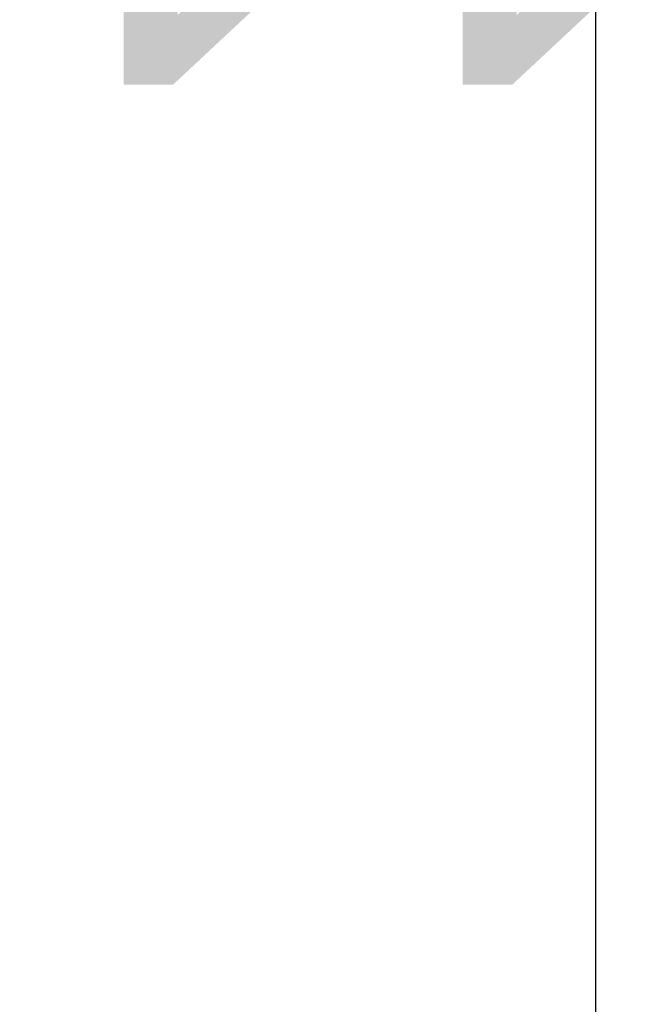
# Model space of a CAD drawing. Header units: millimetres. Extents: x -71 to 688, y -67 to 355.
# Tile 5 of 13: x -71 to 6, y 172 to 293. Entities that reach past the tile are written whole.
import ezdxf
from ezdxf.enums import TextEntityAlignment as Align

# ---------------------------------------------------------------- set-up
doc = ezdxf.new("R2018")
doc.units = ezdxf.units.MM
for name, color, linetype, lineweight in [('Кромка (ГОСТ)', 7, 'Continuous', 50), ('Обозначение (ГОСТ)', 7, 'Continuous', 25), ('Эскизная геометрия (ГОСТ)', 7, 'Continuous', 50)]:
    doc.layers.add(name, color=color, linetype=linetype, lineweight=lineweight)
doc.styles.get("Standard").update_dxf_attribs({"font": 'GOST Common Italic.ttf'})

# ---------------------------------------------------------------- blocks, each defined once
blk = doc.blocks.new('ГОСТ - Доп. графы 3')
at = {"layer": 'Эскизная геометрия (ГОСТ)'}
for p, q in [((0, 0), (70, 0)), ((70, 0), (70, -14)), ((70, -14), (0, -14))]:
    blk.add_line(p, q, dxfattribs=at)
at = {"layer": 'Обозначение (ГОСТ)', "lineweight": 30, "width": 0.8}
blk.add_attdef('ОБОЗНАЧЕНИЕ', text='', height=5, rotation=180, dxfattribs=at).set_placement((34.94, -6.97), align=Align.MIDDLE_CENTER)
blk = doc.blocks.new('Рамки ГОСТ_ граница 297x210')
at = {"layer": 'Кромка (ГОСТ)', "lineweight": 25}
blk.add_line((0, 0), (0, 297), dxfattribs=at)

msp = doc.modelspace()

# ---------------------------------------------------------------- block references
ref = msp.add_blockref('ГОСТ - Доп. графы 3', (20, 292))
lines = msp.add_mtext('\\W0.8000;T11 ', dxfattribs={"layer": 'Обозначение (ГОСТ)', "insert": (54.942, 285.032), "char_height": 70.12484, "attachment_point": 1, "rotation": 180})
ref.add_attrib('ОБОЗНАЧЕНИЕ', '', (54.942, 285.032)).embed_mtext(lines)
msp.add_blockref('Рамки ГОСТ_ граница 297x210', (0, 0))

doc.saveas('drawing.dxf')
